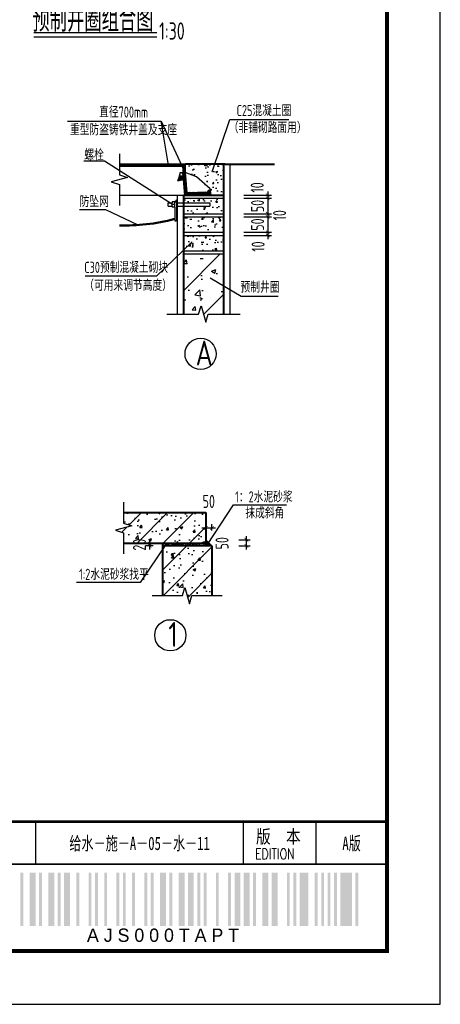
# Model space of a CAD drawing. Extents: x 1154951 to 1182252, y 3484725 to 3514600.
# Tile 51 of 55: x 1173779 to 1177180, y 3499173 to 3507128. Entities that reach past the tile are written whole.
import ezdxf
from ezdxf.enums import TextEntityAlignment as Align

# ---------------------------------------------------------------- set-up
doc = ezdxf.new("R2010")
doc.units = 0
doc.layers.get('0').update_dxf_attribs({"linetype": 'CONTINUOUS'})
doc.layers.get('Defpoints').update_dxf_attribs({"linetype": 'CONTINUOUS'})
for name, color, linetype in [('DIM', 4, 'CONTINUOUS'), ('GPSCOMMON', 7, 'CONTINUOUS'), ('HATCH', 251, 'CONTINUOUS'), ('THIN', 7, 'CONTINUOUS'), ('细线', 3, 'CONTINUOUS')]:
    doc.layers.add(name, color=color, linetype=linetype)
for name, color, linetype, lineweight in [('标注', 7, 'CONTINUOUS', 25), ('粗实线', 1, 'CONTINUOUS', 40), ('粗线', 1, 'CONTINUOUS', 50)]:
    doc.layers.add(name, color=color, linetype=linetype, lineweight=lineweight)
doc.styles.add('gpshz', font='tssdeng.shx', dxfattribs={"width": 0.8, "height": 2.5, "bigfont": 'hztxt.shx'})
doc.styles.get("Standard").update_dxf_attribs({"font": 'hztxt_e.shx', "bigfont": 'hztxt.shx'})
doc.styles.add('TSSD_Dimension', font='tssdeng.shx', dxfattribs={"width": 0.7, "bigfont": 'Hztxt.shx'})
doc.styles.add('图签', font='txt', dxfattribs={"width": 0.66})
doc.styles.add('图签 1', font='romanc.shx', dxfattribs={"width": 0.8})
doc.dimstyles.new('TSSD_12_30', dxfattribs={"dimtxt": 105, "dimasz": 30, "dimexe": 30, "dimexo": 75, "dimgap": 30, "dimtad": 1, "dimdec": 0, "dimlfac": 0.4, "dimzin": 0, "dimdsep": 46, "dimtxsty": 'TSSD_Dimension', "dimblk": 'ARCHTICK', "dimblk1": 'ARCHTICK', "dimblk2": 'ARCHTICK', "dimcen": 0, "dimdle": 30, "dimclrt": 7, "dimadec": 0, "dimazin": 0, "dimtfac": 1, "dimtdec": 0, "dimtix": 1, "dimtmove": 2, "dimatfit": 3, "dimfxl": 0, "dimtolj": 1, "dimtzin": 0, "dimarcsym": 0})
doc.dimstyles.new('TSSD_30_30', dxfattribs={"dimtxt": 105, "dimasz": 30, "dimexe": 30, "dimexo": 75, "dimgap": 30, "dimtad": 1, "dimdec": 0, "dimzin": 0, "dimdsep": 46, "dimtxsty": 'TSSD_Dimension', "dimblk": 'ARCHTICK', "dimblk1": 'ARCHTICK', "dimblk2": 'ARCHTICK', "dimcen": 0, "dimdle": 30, "dimclrt": 7, "dimadec": 0, "dimazin": 0, "dimtfac": 1, "dimtdec": 0, "dimtix": 1, "dimtmove": 2, "dimatfit": 3, "dimfxl": 0, "dimtolj": 1, "dimtzin": 0, "dimarcsym": 0})
pattern_1 = [(50, (839205.98, 3996709.36), (143.452037, -12.550427), [15, -165]), (355, (839205.98, 3996709.36), (-27.750267, 150.438427), [12, -132]), (100.4514, (839217.93, 3996708.32), (115.701876, 137.88791), [12.748038, -140.228422]), (46.1842, (839205.98, 3996749.36), (213.44821, -33.103803), [22.5, -247.5]), (96.6356, (839223.77, 3996746.6), (186.93254, 194.823574), [19.12206, -210.3426]), (351.1842, (839205.98, 3996749.36), (186.93239, 194.82372), [18, -198]), (21, (839225.98, 3996739.36), (119.38141, -80.523778), [15, -165]), (326, (839225.98, 3996739.36), (48.663066, 145.03001), [12, -132]), (71.4514, (839235.93, 3996732.65), (168.044526, 64.5061), [12.748038, -140.228422]), (37.5, (839205.98, 3996709.36), (2.431971, 66.5787708), [0, -130.4, 0, -134, 0, -132.5]), (7.5, (839205.98, 3996709.36), (52.6139075, 78.882342), [0, -76.4, 0, -127.4, 0, -50.5]), (327.5, (839161.38, 3996709.36), (106.764487, -4.5109743), [0, -50, 0, -156, 0, -207]), (317.5, (839141.38, 3996709.36), (116.637234, 20.020996), [0, -65, 0, -103.6, 0, -147])]
pattern_2 = [(135, (971798.828, 3133571.574), (-5.61266008, -5.61266008), [])]
pattern_3 = [(50, (861568.43, 4016418.28), (215.178055, -18.82564), [22.5, -247.5]), (355, (861568.43, 4016418.28), (-41.6254, 225.65764), [18, -198]), (100.4514, (861586.37, 4016416.71), (173.552815, 206.83186), [19.12206, -210.34263]), (46.1842, (861568.43, 4016478.28), (320.17231, -49.6557), [33.75, -371.25]), (96.6356, (861595.12, 4016474.14), (280.39881, 292.23536), [28.68309, -315.5139]), (351.1842, (861568.43, 4016478.28), (280.39858, 292.23558), [27, -297]), (21, (861598.43, 4016463.28), (179.072116, -120.785667), [22.5, -247.5]), (326, (861598.43, 4016463.28), (72.9946, 217.54501), [18, -198]), (71.4514, (861613.36, 4016453.21), (252.06679, 96.75915), [19.12206, -210.34263]), (37.5, (861568.435, 4016418.28), (3.647957, 99.868156), [0, -195.6, 0, -201, 0, -198.75]), (7.5, (861568.43, 4016418.28), (78.920861, 118.323514), [0, -114.6, 0, -191.1, 0, -75.75]), (327.5, (861501.535, 4016418.28), (160.146731, -6.766462), [0, -75, 0, -234, 0, -310.5]), (317.5, (861471.53, 4016418.28), (174.95585, 30.031495), [0, -97.5, 0, -155.4, 0, -220.5]), (45, (861568.43, 4016418.28), (-106.066017, 106.066017), [])]
pattern_4 = [(37.5, (861568.435, 4016418.28), (0.60799277, 16.6446927), [0, -32.6, 0, -33.5, 0, -33.125]), (7.5, (861568.435, 4016418.28), (13.15347687, 19.7205856), [0, -19.1, 0, -31.85, 0, -12.625]), (327.5, (861557.285, 4016418.28), (26.6911218, -1.1277436), [0, -12.5, 0, -39, 0, -51.75]), (317.5, (861552.285, 4016418.28), (29.1593085, 5.0052491), [0, -16.25, 0, -25.9, 0, -36.75])]

# ---------------------------------------------------------------- blocks, each defined once
blk = doc.blocks.new('_ARCHTICK')
at = {"color": 0, "linetype": 'ByBlock', "const_width": 0.15}
blk.add_lwpolyline([(-0.5, -0.5), (0.5, 0.5)], dxfattribs=at)
blk = doc.blocks.new('*D339')
at = {"layer": 'Defpoints', "color": 0}
for p in [(1175516.2, 3505710), (1175516.2, 3505685), (1175784.8, 3505685)]:
    blk.add_point(p, dxfattribs=at)
at = {"layer": 'DIM', "color": 0, "lineweight": -2}
for p, q in [((1175591.2, 3505710), (1175814.8, 3505710)), ((1175591.2, 3505685), (1175814.8, 3505685)), ((1175784.8, 3505740), (1175784.8, 3505655))]:
    blk.add_line(p, q, dxfattribs=at)
at = {"layer": 'DIM', "color": 0, "lineweight": -2, "xscale": 30, "yscale": 30, "zscale": 30}
for p, rotation in [((1175784.8, 3505710), 270), ((1175784.8, 3505685), 90)]:
    blk.add_blockref('_ARCHTICK', p, dxfattribs=dict(at, rotation=rotation))
at = {"layer": 'DIM', "color": 7, "insert": (1175699.7, 3505772.5), "char_height": 105, "attachment_point": 5, "rotation": 90, "style": 'TSSD_Dimension'}
blk.add_mtext('\\A1;10', dxfattribs=at)
blk = doc.blocks.new('*D340')
at = {"layer": 'Defpoints', "color": 0}
for p in [(1175516.2, 3505685), (1175516.2, 3505560), (1175784.8, 3505560)]:
    blk.add_point(p, dxfattribs=at)
at = {"layer": 'DIM', "color": 0, "lineweight": -2}
for p, q in [((1175591.2, 3505685), (1175814.8, 3505685)), ((1175784.8, 3505715), (1175784.8, 3505530)), ((1175591.2, 3505560), (1175814.8, 3505560))]:
    blk.add_line(p, q, dxfattribs=at)
at = {"layer": 'DIM', "color": 0, "lineweight": -2, "xscale": 30, "yscale": 30, "zscale": 30}
for p, rotation in [((1175784.8, 3505685), 270), ((1175784.8, 3505560), 90)]:
    blk.add_blockref('_ARCHTICK', p, dxfattribs=dict(at, rotation=rotation))
at = {"layer": 'DIM', "color": 7, "insert": (1175702.3, 3505622.5), "char_height": 105, "attachment_point": 5, "rotation": 90, "style": 'TSSD_Dimension'}
blk.add_mtext('\\A1;50', dxfattribs=at)
blk = doc.blocks.new('*D341')
at = {"layer": 'Defpoints', "color": 0}
for p in [(1175516.2, 3505560), (1175516.2, 3505535), (1175784.8, 3505535)]:
    blk.add_point(p, dxfattribs=at)
at = {"layer": 'DIM', "color": 0, "lineweight": -2}
for p, q in [((1175784.8, 3505590), (1175784.8, 3505505)), ((1175591.2, 3505560), (1175814.8, 3505560)), ((1175591.2, 3505535), (1175814.8, 3505535))]:
    blk.add_line(p, q, dxfattribs=at)
at = {"layer": 'DIM', "color": 0, "lineweight": -2, "xscale": 30, "yscale": 30, "zscale": 30}
for p, rotation in [((1175784.8, 3505560), 270), ((1175784.8, 3505535), 90)]:
    blk.add_blockref('_ARCHTICK', p, dxfattribs=dict(at, rotation=rotation))
at = {"layer": 'DIM', "color": 7, "insert": (1175880.4, 3505547.5), "char_height": 105, "attachment_point": 5, "rotation": 90, "style": 'TSSD_Dimension'}
blk.add_mtext('\\A1;10', dxfattribs=at)
blk = doc.blocks.new('*D342')
at = {"layer": 'Defpoints', "color": 0}
for p in [(1175516.2, 3505535), (1175516.2, 3505410), (1175784.8, 3505410)]:
    blk.add_point(p, dxfattribs=at)
at = {"layer": 'DIM', "color": 0, "lineweight": -2}
for p, q in [((1175591.2, 3505535), (1175814.8, 3505535)), ((1175784.8, 3505565), (1175784.8, 3505380)), ((1175591.2, 3505410), (1175814.8, 3505410))]:
    blk.add_line(p, q, dxfattribs=at)
at = {"layer": 'DIM', "color": 0, "lineweight": -2, "xscale": 30, "yscale": 30, "zscale": 30}
for p, rotation in [((1175784.8, 3505535), 270), ((1175784.8, 3505410), 90)]:
    blk.add_blockref('_ARCHTICK', p, dxfattribs=dict(at, rotation=rotation))
at = {"layer": 'DIM', "color": 7, "insert": (1175702.3, 3505472.5), "char_height": 105, "attachment_point": 5, "rotation": 90, "style": 'TSSD_Dimension'}
blk.add_mtext('\\A1;50', dxfattribs=at)
blk = doc.blocks.new('*D343')
at = {"layer": 'Defpoints', "color": 0}
for p in [(1175516.2, 3505410), (1175516.2, 3505385), (1175784.8, 3505385)]:
    blk.add_point(p, dxfattribs=at)
at = {"layer": 'DIM', "color": 0, "lineweight": -2}
for p, q in [((1175784.8, 3505440), (1175784.8, 3505355)), ((1175591.2, 3505410), (1175814.8, 3505410)), ((1175591.2, 3505385), (1175814.8, 3505385))]:
    blk.add_line(p, q, dxfattribs=at)
at = {"layer": 'DIM', "color": 0, "lineweight": -2, "xscale": 30, "yscale": 30, "zscale": 30}
for p, rotation in [((1175784.8, 3505410), 270), ((1175784.8, 3505385), 90)]:
    blk.add_blockref('_ARCHTICK', p, dxfattribs=dict(at, rotation=rotation))
at = {"layer": 'DIM', "color": 7, "insert": (1175706.6, 3505294.7), "char_height": 105, "attachment_point": 5, "rotation": 90, "style": 'TSSD_Dimension'}
blk.add_mtext('\\A1;10', dxfattribs=at)
blk = doc.blocks.new('*D344')
at = {"layer": 'Defpoints', "color": 0}
for p in [(1175333, 3503021.7), (1175283, 3502926.3), (1175333, 3502926.3)]:
    blk.add_point(p, dxfattribs=at)
at = {"layer": 'DIM', "color": 0, "lineweight": -2}
for p, q in [((1175283, 3503001.3), (1175283, 3503051.7)), ((1175333, 3503001.3), (1175333, 3503051.7)), ((1175253, 3503021.7), (1175363, 3503021.7))]:
    blk.add_line(p, q, dxfattribs=at)
at = {"layer": 'DIM', "color": 0, "lineweight": -2, "xscale": 30, "yscale": 30, "zscale": 30}
blk.add_blockref('_ARCHTICK', (1175283, 3503021.7), dxfattribs=at)
at = {"layer": 'DIM', "color": 0, "lineweight": -2, "xscale": 30, "yscale": 30, "zscale": 30, "rotation": 180}
blk.add_blockref('_ARCHTICK', (1175333, 3503021.7), dxfattribs=at)
at = {"layer": 'DIM', "color": 7, "insert": (1175308, 3503235.9), "char_height": 105, "attachment_point": 5, "style": 'TSSD_Dimension'}
blk.add_mtext('\\A1;50', dxfattribs=at)
blk = doc.blocks.new('*D345')
at = {"layer": 'Defpoints', "color": 0}
for p in [(1175476.4, 3502926.3), (1175611.9, 3502926.3), (1175476.4, 3502876.3)]:
    blk.add_point(p, dxfattribs=at)
at = {"layer": 'DIM', "color": 0, "lineweight": -2}
for p, q in [((1175551.4, 3502926.3), (1175641.9, 3502926.3)), ((1175611.9, 3502846.3), (1175611.9, 3502956.3)), ((1175551.4, 3502876.3), (1175641.9, 3502876.3))]:
    blk.add_line(p, q, dxfattribs=at)
at = {"layer": 'DIM', "color": 0, "lineweight": -2, "xscale": 30, "yscale": 30, "zscale": 30}
for p, rotation in [((1175611.9, 3502926.3), 270), ((1175611.9, 3502876.3), 90)]:
    blk.add_blockref('_ARCHTICK', p, dxfattribs=dict(at, rotation=rotation))
at = {"layer": 'DIM', "color": 7, "insert": (1175415.3, 3502898), "char_height": 105, "attachment_point": 5, "rotation": 90, "style": 'TSSD_Dimension'}
blk.add_mtext('\\A1;50', dxfattribs=at)
blk = doc.blocks.new('*D346')
at = {"layer": 'Defpoints', "color": 0}
for p in [(1174829.8, 3502896.3), (1174933, 3502896.3), (1174933, 3502876.3)]:
    blk.add_point(p, dxfattribs=at)
at = {"layer": 'DIM', "color": 0, "lineweight": -2}
for p, q in [((1174858, 3502896.3), (1174799.8, 3502896.3)), ((1174829.8, 3502846.3), (1174829.8, 3502926.3)), ((1174858, 3502876.3), (1174799.8, 3502876.3))]:
    blk.add_line(p, q, dxfattribs=at)
at = {"layer": 'DIM', "color": 0, "lineweight": -2, "xscale": 30, "yscale": 30, "zscale": 30}
for p, rotation in [((1174829.8, 3502896.3), 270), ((1174829.8, 3502876.3), 90)]:
    blk.add_blockref('_ARCHTICK', p, dxfattribs=dict(at, rotation=rotation))
at = {"layer": 'DIM', "color": 7, "insert": (1174747.3, 3502886.3), "char_height": 105, "attachment_point": 5, "rotation": 90, "style": 'TSSD_Dimension'}
blk.add_mtext('\\A1;20', dxfattribs=at)
blk = doc.blocks.new('*U288')
at = {"color": 0}
for p, q in [((343.88, 34.34), (343.88, 26.34)), ((383.01, 26.34), (383.01, 34.34)), ((396.62, 26.34), (396.62, 34.34)), ((327, 26.34), (410, 26.34))]:
    blk.add_line(p, q, dxfattribs=at)
blk.add_lwpolyline([(0, 0), (420, 0), (420, 297), (0, 297)], close=True, dxfattribs=at)
for points, const_width in [([(410, 10), (410, 287), (25, 287), (25, 10), (410, 10)], 0.75), ([(25, 34.34), (410, 34.34)], 0.5), ([(327, 26.34), (410, 26.34)], 0.35)]:
    blk.add_lwpolyline(points, dxfattribs=dict(at, const_width=const_width))
for points in [[(341.04, 14.73), (341.04, 24.73), (341.59, 14.73), (341.59, 24.73)], [(342.79, 14.73), (342.79, 24.73), (343.89, 14.73), (343.89, 24.73)], [(344.54, 14.73), (344.54, 24.73), (345.09, 14.73), (345.09, 24.73)], [(346.29, 14.73), (346.29, 24.73), (347.39, 14.73), (347.39, 24.73)], [(348.04, 14.73), (348.04, 24.73), (348.59, 14.73), (348.59, 24.73)], [(349.24, 14.73), (349.24, 24.73), (350.34, 14.73), (350.34, 24.73)], [(351.54, 14.73), (351.54, 24.73), (352.09, 14.73), (352.09, 24.73)], [(353.84, 14.73), (353.84, 24.73), (354.39, 14.73), (354.39, 24.73)], [(355.04, 14.73), (355.04, 24.73), (355.59, 14.73), (355.59, 24.73)], [(356.79, 14.73), (356.79, 24.73), (357.34, 14.73), (357.34, 24.73)], [(359.09, 14.73), (359.09, 24.73), (359.64, 14.73), (359.64, 24.73)], [(360.29, 14.73), (360.29, 24.73), (360.84, 14.73), (360.84, 24.73)], [(362.04, 14.73), (362.04, 24.73), (362.59, 14.73), (362.59, 24.73)], [(364.34, 14.73), (364.34, 24.73), (364.89, 14.73), (364.89, 24.73)], [(365.54, 14.73), (365.54, 24.73), (366.09, 14.73), (366.09, 24.73)], [(367.29, 14.73), (367.29, 24.73), (368.39, 14.73), (368.39, 24.73)], [(369.04, 14.73), (369.04, 24.73), (369.59, 14.73), (369.59, 24.73)], [(370.79, 14.73), (370.79, 24.73), (371.89, 14.73), (371.89, 24.73)], [(372.54, 14.73), (372.54, 24.73), (373.64, 14.73), (373.64, 24.73)], [(374.29, 14.73), (374.29, 24.73), (374.84, 14.73), (374.84, 24.73)], [(375.49, 14.73), (375.49, 24.73), (376.04, 14.73), (376.04, 24.73)], [(377.79, 14.73), (377.79, 24.73), (378.34, 14.73), (378.34, 24.73)], [(380.09, 14.73), (380.09, 24.73), (380.64, 14.73), (380.64, 24.73)], [(381.29, 14.73), (381.29, 24.73), (382.39, 14.73), (382.39, 24.73)], [(383.04, 14.73), (383.04, 24.73), (384.14, 14.73), (384.14, 24.73)], [(384.79, 14.73), (384.79, 24.73), (385.34, 14.73), (385.34, 24.73)], [(386.54, 14.73), (386.54, 24.73), (387.64, 14.73), (387.64, 24.73)], [(388.29, 14.73), (388.29, 24.73), (389.39, 14.73), (389.39, 24.73)], [(391.14, 14.73), (391.14, 24.73), (391.69, 14.73), (391.69, 24.73)], [(392.34, 14.73), (392.34, 24.73), (392.89, 14.73), (392.89, 24.73)], [(393.54, 14.73), (393.54, 24.73), (395.19, 14.73), (395.19, 24.73)], [(396.39, 14.73), (396.39, 24.73), (396.94, 14.73), (396.94, 24.73)], [(397.59, 14.73), (397.59, 24.73), (398.14, 14.73), (398.14, 24.73)], [(398.79, 14.73), (398.79, 24.73), (399.34, 14.73), (399.34, 24.73)], [(399.99, 14.73), (399.99, 24.73), (400.54, 14.73), (400.54, 24.73)], [(401.19, 14.73), (401.19, 24.73), (403.39, 14.73), (403.39, 24.73)], [(404.04, 14.73), (404.04, 24.73), (404.59, 14.73), (404.59, 24.73)], [(404.59, 14.73), (404.59, 24.73), (404.59, 14.73), (404.59, 24.73)], [(404.59, 14.73), (404.59, 24.73), (404.59, 14.73), (404.59, 24.73)], [(404.59, 14.73), (404.59, 24.73), (404.59, 14.73), (404.59, 24.73)], [(404.59, 14.73), (404.59, 24.73), (404.59, 14.73), (404.59, 24.73)], [(404.59, 14.73), (404.59, 24.73), (404.59, 14.73), (404.59, 24.73)], [(404.59, 14.73), (404.59, 24.73), (404.59, 14.73), (404.59, 24.73)], [(404.59, 14.73), (404.59, 24.73), (404.59, 14.73), (404.59, 24.73)], [(404.59, 14.73), (404.59, 24.73), (404.59, 14.73), (404.59, 24.73)], [(404.59, 14.73), (404.59, 24.73), (404.59, 14.73), (404.59, 24.73)], [(404.59, 14.73), (404.59, 24.73), (404.59, 14.73), (404.59, 24.73)], [(404.59, 14.73), (404.59, 24.73), (404.59, 14.73), (404.59, 24.73)], [(404.59, 14.73), (404.59, 24.73), (404.59, 14.73), (404.59, 24.73)], [(404.59, 14.73), (404.59, 24.73), (404.59, 14.73), (404.59, 24.73)], [(404.59, 14.73), (404.59, 24.73), (404.59, 14.73), (404.59, 24.73)], [(404.59, 14.73), (404.59, 24.73), (404.59, 14.73), (404.59, 24.73)], [(404.59, 14.73), (404.59, 24.73), (404.59, 14.73), (404.59, 24.73)], [(404.59, 14.73), (404.59, 24.73), (404.59, 14.73), (404.59, 24.73)]]:
    blk.add_solid(points, dxfattribs=at)
at = {"color": 0, "linetype": 'Continuous'}
for s, height, style, width, p in [('版  本', 2.5, '图签', 0.85, (385.33, 30.27)), ('EDITION', 2, '图签 1', 0.75, (385.15, 27.26))]:
    blk.add_text(s, height=height, dxfattribs=dict(at, style=style, width=width)).set_placement(p)
at = {"color": 0}
blk.add_text('A J S 0 0 0 T A P T ', height=2.5, dxfattribs=at).set_placement((368.31, 14.23), align=Align.TOP_CENTER)
at = {"color": 0, "linetype": 'Continuous', "style": '图签', "flags": 8}
for tag, width, p, p2 in [('设计总负责', 0.611046, (130.25, 28.99), (141.11, 28.99)), ('工程名称', 2.988281, (283.25, 28.99), (325.75, 28.99)), ('图纸编号', 2.575163, (345.13, 28.99), (381.76, 28.99)), ('子项名称', 2.988281, (283.25, 20.99), (325.75, 20.99))]:
    blk.add_attdef(tag, text='', height=2.5, dxfattribs=dict(at, width=width)).set_placement(p, p2, align=Align.FIT)
at = {"color": 0, "linetype": 'Continuous', "ltscale": 0.055, "style": '图签', "flags": 8}
for tag, width, p, p2 in [('审定', 1.617188, (172.25, 28.99), (183.75, 28.99)), ('设计', 1.617188, (214.25, 28.99), (225.75, 28.99)), ('工程编号', 0.738284, (256.25, 28.99), (266.75, 28.99)), ('版本', 1.530605, (397.87, 28.99), (408.75, 28.99)), ('设计负责', 0.763807, (130.25, 20.99), (141.11, 20.99)), ('审核', 1.617188, (172.25, 20.99), (183.75, 20.99)), ('注册工程师', 0.646875, (214.25, 20.99), (225.75, 20.99)), ('图纸比例', 0.738284, (256.25, 20.99), (266.75, 20.99)), ('专业负责', 0.763807, (130.25, 12.65), (141.11, 12.65)), ('校核', 1.617188, (172.25, 12.65), (183.75, 12.65)), ('注册建筑师', 0.646875, (214.25, 12.65), (225.75, 12.65)), ('出图日期', 0.738284, (256.25, 12.65), (266.75, 12.65))]:
    blk.add_attdef(tag, text='', height=2.5, dxfattribs=dict(at, width=width)).set_placement(p, p2, align=Align.FIT)
at = {"color": 0, "linetype": 'Continuous', "style": '图签'}
for tag, p, width in [('设计证书', (43.26, 16.37), 1.55), ('咨询证书', (43.26, 12.88), 0.9)]:
    blk.add_attdef(tag, p, '', height=2, dxfattribs=dict(at, width=width))
at = {"color": 0, "linetype": 'Continuous', "style": '图签', "width": 0.85}
for tag, height, p in [('图纸名称_2_1', 2.2, (305.02, 15.12)), ('图纸名称_1_1', 2.5, (305.02, 13.35)), ('图纸名称_2_2', 2.2, (305.02, 11.51))]:
    blk.add_attdef(tag, text='', height=height, dxfattribs=at).set_placement(p, align=Align.CENTER)
blk = doc.blocks.new('20180504.1552415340')
at = {"layer": 'HATCH'}
h = blk.add_hatch(dxfattribs=at)
h.set_pattern_fill('CONCRETE', color=256, scale=20, style=0)
h.set_pattern_definition(pattern_1)
h.paths.add_polyline_path([(1175427.4, 3505960), (1175119.1, 3505960), (1175119, 3505891.6), (1175207.7, 3505858.1), (1175318.4, 3505760.8), (1175327.1, 3505710), (1175427.4, 3505710)])
h = blk.add_hatch(dxfattribs=at)
h.set_pattern_fill('CONCRETE', color=256, scale=20, style=0)
h.set_pattern_definition(pattern_1)
h.paths.add_polyline_path([(1175427.4, 3505685), (1175102.4, 3505685), (1175102.4, 3505647.1), (1175316.9, 3505647.1), (1175316.9, 3505622.1), (1175102.4, 3505622.1), (1175102.4, 3505560), (1175427.4, 3505560)])
h = blk.add_hatch(dxfattribs=at)
h.set_pattern_fill('CONCRETE', color=256, scale=20, style=0)
h.set_pattern_definition(pattern_1)
h.paths.add_polyline_path([(1175427.4, 3505535), (1175102.4, 3505535), (1175102.4, 3505410), (1175427.4, 3505410)])
h = blk.add_hatch(dxfattribs=at)
h.set_pattern_fill('CONCRETE', color=256, scale=20, style=0)
h.set_pattern_definition(pattern_1)
h.paths.add_polyline_path([(1175427.4, 3505385), (1175102.4, 3505385), (1175102.4, 3505260), (1175427.4, 3505260)])
h = blk.add_hatch(dxfattribs=at)
h.set_pattern_fill('ARMORED', color=256, scale=50, style=0)
h.set_pattern_definition([(50, (839205.98, 3996709.36), (358.63009, -31.37607), [37.5, -412.5]), (355, (839205.98, 3996709.36), (-69.37567, 376.09607), [30, -330]), (100.4514, (839235.87, 3996706.75), (289.2547, 344.71977), [31.8701, -350.57106]), (46.1842, (839206, 3996809.36), (533.62052, -82.7595), [56.25, -618.75]), (96.6356, (839250.45, 3996802.46), (467.33135, 487.05894), [47.80514, -525.8565]), (351.1842, (839206, 3996809.36), (467.33097, 487.0593), [45, -495]), (21, (839255.98, 3996784.36), (298.45353, -201.30945), [37.5, -412.5]), (326, (839255.98, 3996784.36), (121.65767, 362.57502), [30, -330]), (71.4514, (839280.85, 3996767.6), (420.11131, 161.26525), [31.8701, -350.57106]), (37.5, (839205.98, 3996709.36), (6.079928, 166.446927), [0, -326, 0, -335, 0, -331.25]), (7.5, (839205.98, 3996709.36), (131.53477, 197.205856), [0, -191, 0, -318.5, 0, -126.25]), (327.5, (839094.48, 3996709.36), (266.911218, -11.277436), [0, -125, 0, -390, 0, -517.5]), (317.5, (839044.48, 3996709.36), (291.593085, 50.05249), [0, -162.5, 0, -259, 0, -367.5]), (45, (839205.98, 3996709.36), (-176.7767, 176.7767), [])])
h.paths.add_polyline_path([(1175427.4, 3505235), (1175102.4, 3505235), (1175102.4, 3504748.9), (1175225.9, 3504748.9), (1175246.9, 3504814.9), (1175282.9, 3504682.9), (1175303.9, 3504748.9), (1175427.4, 3504748.9)])
h = blk.add_hatch(dxfattribs=at)
h.set_pattern_fill('ARMORED', color=256, scale=30, style=0)
h.set_pattern_definition(pattern_3)
h.paths.add_polyline_path([(1174653.1, 3503049.6), (1174685.4, 3503039.3), (1174626.8, 3503023.4), (1174593.9, 3502990.5), (1174619.4, 3502982.3), (1174619.4, 3502896.3), (1175283, 3502896.3), (1175283, 3503146.3), (1174619.4, 3503146.3), (1174619.4, 3503058.5), (1174661.9, 3503058.5)])
h = blk.add_hatch(dxfattribs=at)
h.set_pattern_fill('CONCRETE1', color=256, scale=5, style=0)
h.set_pattern_definition(pattern_4)
h.paths.add_polyline_path([(1175283, 3502896.3), (1174966.1, 3502896.3), (1174952.6, 3502876.3), (1175283, 3502876.3)])
h = blk.add_hatch(dxfattribs=at)
h.set_pattern_fill('CONCRETE1', color=256, scale=5, style=0)
h.set_pattern_definition(pattern_4)
h.paths.add_polyline_path([(1175283, 3502926.3), (1175283, 3502896.3), (1175283, 3502876.3), (1175333, 3502876.3)])
h = blk.add_hatch(dxfattribs=at)
h.set_pattern_fill('ARMORED', color=256, scale=30, style=0)
h.set_pattern_definition(pattern_3)
h.paths.add_polyline_path([(1175102.1, 3502500.7), (1175115, 3502541.3), (1175135.1, 3502467.6), (1175161.3, 3502441.5), (1175172, 3502475.3), (1175333, 3502475.3), (1175333, 3502876.3), (1174952.6, 3502876.3), (1174933, 3502847.4), (1174933, 3502475.3), (1175084.9, 3502475.3), (1175084.9, 3502517.8)])
at = {"layer": '细线', "linetype": 'Continuous', "lineweight": 25}
h = blk.add_hatch(dxfattribs=at)
h.set_pattern_fill('ANSI31', color=256, scale=2.5, angle=90, style=0)
h.set_pattern_definition(pattern_2)
h.paths.add_polyline_path([(1174585.7, 3505960), (1174585.7, 3505942.5), (1175100.4, 3505942.5), (1175100.7, 3505960)])
h = blk.add_hatch(dxfattribs=at)
h.set_pattern_fill('ANSI31', color=256, scale=2.5, angle=90, style=0)
h.set_pattern_definition(pattern_2)
h.paths.add_polyline_path([(1175119.1, 3505960), (1175100.7, 3505959.7), (1175099.3, 3505890.9), (1175092.8, 3505891), (1175102.7, 3505862.4), (1175072.5, 3505863.4), (1175077.5, 3505891.2), (1175057.8, 3505825.1), (1175102.5, 3505836.2), (1175114.4, 3505711.2), (1175326.9, 3505711.2), (1175320.5, 3505748.7), (1175303.8, 3505748.7), (1175303.8, 3505736.3), (1175133.5, 3505732.8), (1175120, 3505891.2), (1175117.6, 3505892.1)])
for p, q in [((1173892, 3507023.5), (1174886.9, 3507023.5)), ((1173892, 3506988), (1174886.9, 3506988)), ((1174164.5, 3506307.7), (1174922.2, 3506307.7)), ((1174981.3, 3505951.1), (1174922.2, 3506307.7)), ((1174922.2, 3506307.7), (1175109.9, 3505907.7)), ((1175334.8, 3505897.4), (1175477.4, 3506321.3)), ((1175477.4, 3506321.3), (1175955.2, 3506321.3)), ((1174464.6, 3505983.9), (1174298.4, 3505983.9)), ((1175014.9, 3505635), (1174464.6, 3505983.9)), ((1175477.4, 3505960), (1175477.4, 3504748.9)), ((1175052.4, 3505710), (1175052.4, 3504748.9)), ((1175102.4, 3505685), (1175427.4, 3505685)), ((1174474.1, 3505592.3), (1174263.1, 3505592.3)), ((1174731.7, 3505469.4), (1174474.1, 3505592.3)), ((1175102.4, 3505560), (1175427.4, 3505560)), ((1175102.4, 3505535), (1175427.4, 3505535)), ((1175102.4, 3505410), (1175427.4, 3505410)), ((1175102.4, 3505385), (1175427.4, 3505385)), ((1175174.8, 3505334.2), (1174884.9, 3505054.7)), ((1175102.4, 3505260), (1175427.4, 3505260)), ((1175102.4, 3505235), (1175427.4, 3505235)), ((1175102.4, 3505235), (1175427.4, 3505235)), ((1174884.9, 3505054.7), (1174308.9, 3505054.7)), ((1175319.9, 3505043.5), (1175571, 3504894.8)), ((1175571, 3504894.8), (1175868.6, 3504894.8)), ((1175298.6, 3502887.6), (1175507.8, 3503208.9)), ((1175507.8, 3503208.9), (1175936.7, 3503208.9)), ((1174966.1, 3502896.3), (1174752.4, 3502579.8)), ((1175333, 3502876.3), (1175283, 3502926.3)), ((1174752.4, 3502579.8), (1174236.8, 3502579.8))]:
    blk.add_line(p, q)
for centre in [(1175241.8, 3504427.9), (1174996.6, 3502154.3)]:
    blk.add_circle(centre, 126.2)
at = {"layer": 'THIN'}
for points in [[(1174585.7, 3506044), (1174585.7, 3505874), (1174651.7, 3505853), (1174519.7, 3505817), (1174585.7, 3505796), (1174585.7, 3505626)], [(1174968.4, 3504748.9), (1175225.9, 3504748.9), (1175246.9, 3504814.9), (1175282.9, 3504682.9), (1175303.9, 3504748.9), (1175561.4, 3504748.9)], [(1174619.4, 3503230.3), (1174619.4, 3503060.3), (1174685.4, 3503039.3), (1174553.4, 3503003.3), (1174619.4, 3502982.3), (1174619.4, 3502812.3)], [(1174849, 3502475.3), (1175094, 3502475.3), (1175115, 3502541.3), (1175151, 3502409.3), (1175172, 3502475.3), (1175417, 3502475.3)]]:
    blk.add_lwpolyline(points, dxfattribs=at)
at = {"layer": '标注'}
for p, q in [((1175047, 3505647.1), (1175047, 3505672.1)), ((1175047, 3505672.1), (1175050.8, 3505672.1)), ((1175050.8, 3505672.1), (1175050.8, 3505597.1)), ((1174979.4, 3505647.1), (1175012, 3505647.1)), ((1174979.4, 3505622.1), (1174979.4, 3505647.1)), ((1174979.4, 3505622.1), (1175012, 3505622.1)), ((1175012, 3505657), (1175012, 3505657.1)), ((1175032, 3505657.1), (1175012, 3505657.1)), ((1175012, 3505621.9), (1175012, 3505647.3)), ((1175032, 3505634.6), (1175012, 3505634.6)), ((1175012, 3505612.1), (1175012, 3505612.2)), ((1175032, 3505612.1), (1175012, 3505612.1)), ((1175032, 3505612.1), (1175032, 3505657.1)), ((1175032, 3505647.1), (1175032, 3505654.6)), ((1175032, 3505612.1), (1175032, 3505509.2)), ((1175047, 3505654.6), (1175047, 3505509.2)), ((1175050.8, 3505597.1), (1175047, 3505597.1)), ((1175050.8, 3505647.1), (1175316.9, 3505647.1)), ((1175050.8, 3505622.1), (1175316.9, 3505622.1)), ((1175316.9, 3505647.1), (1175316.9, 3505622.1))]:
    blk.add_line(p, q, dxfattribs=at)
for centre, radius, start, end in [((1175039.5, 3505654.6), 7.5, 0, 180), ((1175019.8, 3505652.2), 9.16, 147.36655, 212.03038), ((1175019.8, 3505617.1), 9.16, 147.96962, 212.63345), ((1175039.5, 3505509.2), 7.5, 180, 0)]:
    blk.add_arc(centre, radius, start, end, dxfattribs=at)
at = {"layer": '粗实线'}
for p, q in [((1175439.9, 3505960), (1175119.1, 3505960)), ((1175427.4, 3505960), (1175427.4, 3505235)), ((1175439.9, 3505960), (1175839.1, 3505960)), ((1175102.4, 3505710), (1175427.4, 3505710)), ((1175102.4, 3505710), (1175102.4, 3505235)), ((1175102.4, 3505235), (1175102.4, 3504748.9)), ((1175427.4, 3505235), (1175427.4, 3504748.9)), ((1174619.4, 3503146.3), (1175283, 3503146.3)), ((1175283, 3503146.3), (1175283, 3502896.3)), ((1175283, 3502896.3), (1174619.4, 3502896.3)), ((1174933, 3502896.3), (1174933, 3502475.3)), ((1175283, 3502896.3), (1175283, 3502876.3)), ((1175333, 3502876.3), (1174933, 3502876.3)), ((1175333, 3502876.3), (1175333, 3502475.3))]:
    blk.add_line(p, q, dxfattribs=at)
at = {"layer": '粗线'}
blk.add_open_spline([(1174585.7, 3505464.1), (1174727.2, 3505466.2), (1174875.9, 3505474.1), (1175032, 3505517.5)], degree=3, dxfattribs=at)
at = {"layer": '细线', "linetype": 'Continuous', "lineweight": 25}
for p, q in [((1175119.1, 3505960), (1174585.7, 3505960)), ((1175100.4, 3505942.5), (1174585.7, 3505942.5)), ((1175100.7, 3505959.7), (1175099.3, 3505890.9)), ((1175119.1, 3505960), (1175100.7, 3505959.7)), ((1175117.6, 3505892.1), (1175119.1, 3505960)), ((1175119, 3505890.4), (1175119.1, 3505960)), ((1175077.5, 3505891.2), (1175057.8, 3505825.1)), ((1175057.8, 3505825.1), (1175061.6, 3505836.9)), ((1175057.8, 3505825.1), (1175102.5, 3505836.2)), ((1175072.6, 3505863.6), (1175077.7, 3505891.9)), ((1175102.7, 3505862.4), (1175072.6, 3505863.4)), ((1175099.3, 3505890.9), (1175077.5, 3505891.2)), ((1175102.7, 3505862.4), (1175092.5, 3505892)), ((1175114.5, 3505710), (1175102.5, 3505836.2)), ((1175102.5, 3505836.2), (1175114.5, 3505710)), ((1175207.7, 3505858.1), (1175117.6, 3505892.1)), ((1175133.5, 3505732.8), (1175120, 3505891.2)), ((1175132.8, 3505734.3), (1175122.4, 3505834.3)), ((1175318.6, 3505760.7), (1175207.7, 3505858.1)), ((1175303.8, 3505736.3), (1175303.8, 3505748.7)), ((1175320.5, 3505748.7), (1175303.8, 3505748.7)), ((1175326.9, 3505711.2), (1175318.4, 3505761.2)), ((1175326.9, 3505711.2), (1175114.4, 3505711.2)), ((1175133.5, 3505732.8), (1175303.8, 3505736.3))]:
    blk.add_line(p, q, dxfattribs=at)
at = {"layer": '细线'}
blk.add_line((1174585.7, 3505710), (1175114.5, 3505710), dxfattribs=at)
at = {"layer": 'GPSCOMMON'}
ref = blk.add_blockref('*U288', (1159120.4, 3499173.1), dxfattribs=dict(at, xscale=43, yscale=43, zscale=43))
ref.add_attrib('版本', 'A版', dxfattribs={"layer": '0', "color": 0, "height": 107.5, "style": '图签', "width": 0.7, "flags": 8}).set_placement((1176462.7, 3500419.6), align=Align.CENTER)
ref.add_attrib('图纸编号', '给水－施－A－05－水－11', dxfattribs={"layer": '0', "color": 0, "height": 107.5, "style": '图签', "width": 0.7, "flags": 8}).set_placement((1174748.5, 3500419.6), align=Align.CENTER)
at = {"style": 'gpshz'}
for s, height, width, p in [('预制井圈组合图', 200, 0.7, (1173881, 3507030.2)), ('1:30', 140, 0.7, (1174906.2, 3506966.4)), ('直径700mm', 90, 0.7, (1174421.2, 3506336.4)), ('C25混凝土圈', 90, 0.7, (1175532.9, 3506348.4)), ('重型防盗铸铁井盖及支座', 90, 0.7, (1174185.4, 3506194.4)), ('（非铺砌路面用）', 90, 0.7, (1175469.3, 3506211)), (' 螺栓', 90, 0.7, (1174263.2, 3505991.4)), ('防坠网', 90, 0.7, (1174263.1, 3505614)), ('C30预制混凝土砌块', 90, 0.7, (1174300.9, 3505081.8)), ('（可用来调节高度）', 90, 0.7, (1174300.9, 3504936.7)), ('预制井圈 ', 90, 0.7, (1175564.4, 3504921.9)), ('A', 200, 0.8, (1175201.9, 3504334.6)), ('1：2水泥砂浆', 90, 0.7, (1175521.1, 3503227.4)), ('抹成斜角', 90, 0.7, (1175603.9, 3503098.1)), ('1:2水泥砂浆找平', 90, 0.7, (1174259.2, 3502602)), ('1', 200, 0.8, (1174980.9, 3502061))]:
    blk.add_text(s, height=height, dxfattribs=dict(at, width=width)).set_placement(p)
at = {"insert": (1167603.5, 3505000.9), "char_height": 140, "width": 4526.812, "attachment_point": 1, "style": 'gpshz'}
blk.add_mtext('说明：\\P   1、本图尺寸单位：高程以米计，其余均以毫米计。\\P   2、材料等级：钢筋混凝土及其垫层采用C25混凝土。\\P   3、操作孔井筒的高度与人孔井筒的高度相同。\\P   4、阀门材质：球墨铸铁。\\P   5、预制井圈JQ-1~JQ-4配筋图见《市政给水管道工程及附属设施》（\\P  07MS101-2，P80）。\\P   6、选用井圈时，可根据覆土的厚度决定井圈的个数，当实际需要的井圈高度小于20cm\\P  时，可用预    制混凝土砌块砌筑。\\P   7、若需选用无企口井圈时，可选用井圈JQ-3或JQ-4，缺口部分填以1:2水泥砂浆，\\P  组合后的井     圈内外需抹1:2水泥砂浆厚2cm，随砌随抹。\\P   8、井盖的支座在非铺砌路面时，用C25混凝土圈，在有铺砌路面时，同路面做法。 \\P   9、当井子位于绿化或农田等非硬化地面下，井盖应高于地面20cm。 \\P ', dxfattribs=at)
at = {"layer": 'DIM'}
for base, p1, p2, dimstyle, picture, middle in [((1175784.8, 3505685), (1175516.2, 3505710), (1175516.2, 3505685), 'TSSD_12_30', '*D339', (1175699.7, 3505772.5)), ((1175784.8, 3505535), (1175516.2, 3505560), (1175516.2, 3505535), 'TSSD_12_30', '*D341', (1175880.4, 3505547.5)), ((1175784.8, 3505385), (1175516.2, 3505410), (1175516.2, 3505385), 'TSSD_12_30', '*D343', (1175706.6, 3505294.7)), ((1175611.9, 3502926.3), (1175476.4, 3502876.3), (1175476.4, 3502926.3), 'TSSD_30_30', '*D345', (1175415.3, 3502898))]:
    dim = blk.add_linear_dim(base=base, p1=p1, p2=p2, angle=90, dimstyle=dimstyle, dxfattribs=at)
    dim.commit()
    dim.dimension.update_dxf_attribs({"geometry": picture, "text_midpoint": middle, "dimtype": 160})
for base, p1, p2, dimstyle, picture, middle in [((1175784.8, 3505560), (1175516.2, 3505685), (1175516.2, 3505560), 'TSSD_12_30', '*D340', (1175702.3, 3505622.5)), ((1175784.8, 3505410), (1175516.2, 3505535), (1175516.2, 3505410), 'TSSD_12_30', '*D342', (1175702.3, 3505472.5)), ((1174829.8, 3502896.3), (1174933, 3502876.3), (1174933, 3502896.3), 'TSSD_30_30', '*D346', (1174747.3, 3502886.3))]:
    dim = blk.add_linear_dim(base=base, p1=p1, p2=p2, angle=90, dimstyle=dimstyle, dxfattribs=at)
    dim.commit()
    dim.dimension.update_dxf_attribs({"geometry": picture, "text_midpoint": middle})
dim = blk.add_linear_dim(base=(1175333, 3503021.7), p1=(1175283, 3502926.3), p2=(1175333, 3502926.3), dimstyle='TSSD_30_30', dxfattribs=at)
dim.commit()
dim.dimension.update_dxf_attribs({"geometry": '*D344', "text_midpoint": (1175308, 3503235.9), "dimtype": 160})

msp = doc.modelspace()

# ---------------------------------------------------------------- block references
at = {"layer": 'GPSCOMMON'}
msp.add_blockref('20180504.1552415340', (0, 0), dxfattribs=at)

doc.saveas('drawing.dxf')
